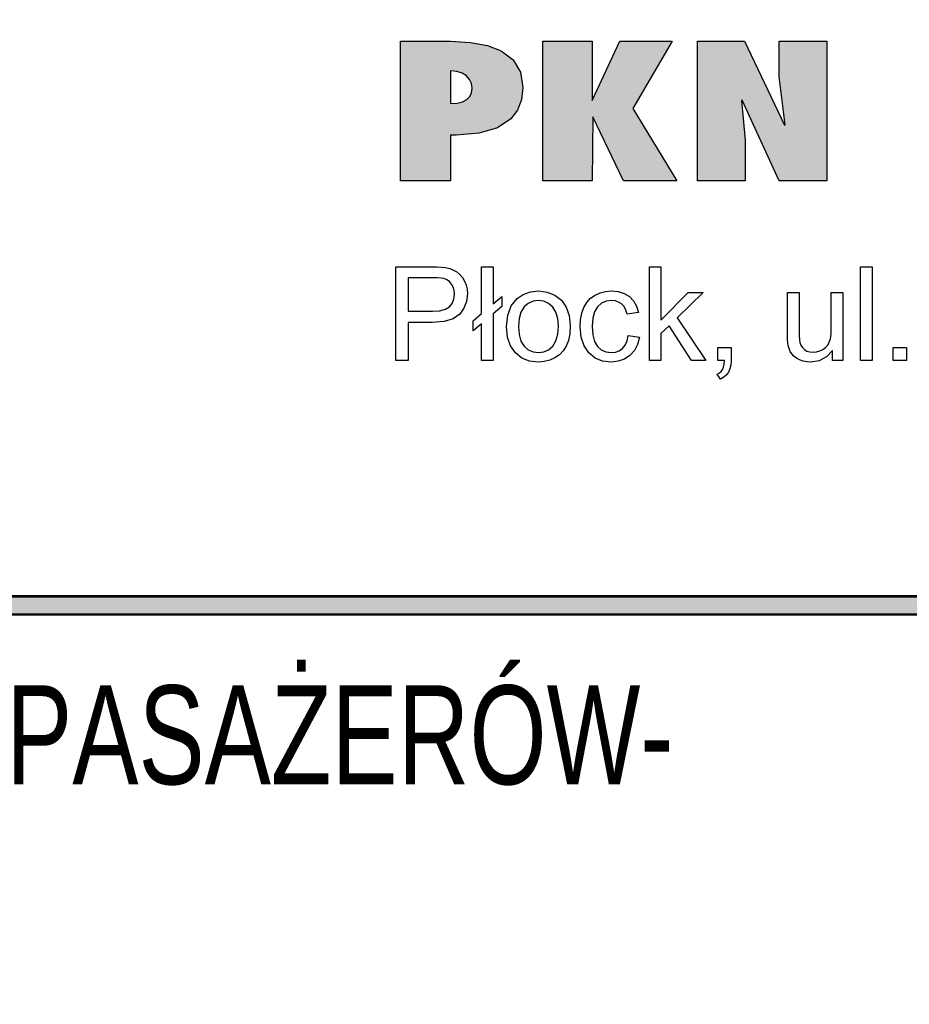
# Model space of a CAD drawing. Header units: millimetres. Extents: x 0 to 6566002, y 0 to 5716629.
# Tile 27 of 99: x 6564197 to 6564218, y 5715792 to 5715814. Entities that reach past the tile are written whole.
import ezdxf
from ezdxf import colors
from ezdxf.entities.mleader import LeaderData, LeaderLine
from ezdxf.math import Vec2, Vec3

# ---------------------------------------------------------------- set-up
doc = ezdxf.new("R2010")
doc.units = ezdxf.units.MM
doc.layers.add('!IS-W-OPIS RZĘDNYCH', color=160, linetype='Continuous', lineweight=13)
doc.layers.add('Opisy', color=1, linetype='Continuous')
doc.styles.add('BIKWYM', font='BIKROMSW.SHX', dxfattribs={"width": 0.8, "oblique": 15})
doc.styles.get("Standard").update_dxf_attribs({"font": 'arial.ttf'})

msp = doc.modelspace()

# ---------------------------------------------------------------- leaders
at = {"layer": '!IS-W-OPIS RZĘDNYCH'}
ml = msp.add_multileader_mtext('Standard', dxfattribs=at)
ml.set_content('{\\C5;STUDNIA WODOMIERZOWA}', color=256)
ml.set_leader_properties()
ml.build(insert=Vec2(0, 0))
ml.multileader.update_dxf_attribs({"has_text_frame": 1, "text_left_attachment_type": 2, "text_right_attachment_type": 2, "dogleg_length": 0.288, "arrow_head_size": 0.5})
ctx = ml.context
ctx.base_point, ctx.char_height, ctx.arrow_head_size, ctx.landing_gap_size, ctx.plane_origin = Vec3(6564820.407, 5715943.264), 0.8, 0.5, 0.104, Vec3(6564830.685, 5715951.059)
ctx.left_attachment, ctx.right_attachment, ctx.text_align_type, ctx.attachment_type = 2, 2, 1, 1
notes = []
notes.append((ctx, [(0, (0, 0, 0), (0, 0), (1, 0), 1, [])]))
ctx.mtext.insert, ctx.mtext.width, ctx.mtext.alignment, ctx.mtext.flow_direction = Vec3(6564825.378, 5715944.351), 7.02417, 2, 5
ctx.mtext.has_bg_fill, ctx.mtext.bg_color, ctx.mtext.bg_scale_factor, ctx.mtext.bg_transparency, ctx.mtext.use_window_bg_color = 1, -1073741824, 1, 0, 1
for ctx, leaders in notes:
    for number, flags, end, landing, length, lines in leaders:
        leader = LeaderData()
        leader.index, (leader.has_last_leader_line, leader.has_dogleg_vector, leader.attachment_direction) = number, flags
        leader.last_leader_point, leader.dogleg_vector, leader.dogleg_length = Vec3(end), Vec3(landing), length
        for number, points, colour, breaks in lines:
            line = LeaderLine()
            line.index, line.vertices, line.color, line.breaks = number, Vec3.list(points), colors.encode_raw_color(colour), breaks
            leader.lines.append(line)
        ctx.leaders.append(leader)

# ---------------------------------------------------------------- next in the draw order: hatches: boundary and pattern name
at = {"layer": 'Opisy', "linetype": 'ByBlock', "ltscale": 100}
h = msp.add_hatch(color=0, dxfattribs=at)
h.paths.add_polyline_path([(6564206.004, 5715813.954), (6564206.004, 5715810.703), (6564207.167, 5715810.703), (6564207.167, 5715811.772), (6564207.245, 5715811.772), (6564207.303, 5715811.772), (6564207.838, 5715811.814), (6564208.262, 5715811.94), (6564208.574, 5715812.15), (6564208.729, 5715812.351), (6564208.821, 5715812.595), (6564208.852, 5715812.88), (6564208.796, 5715813.237), (6564208.628, 5715813.521), (6564208.347, 5715813.735), (6564208.032, 5715813.856), (6564207.639, 5715813.929), (6564207.167, 5715813.954)])
h.paths.add_polyline_path([(6564207.167, 5715813.264), (6564207.317, 5715813.251), (6564207.442, 5715813.213), (6564207.542, 5715813.15), (6564207.614, 5715813.066), (6564207.658, 5715812.969), (6564207.672, 5715812.859), (6564207.658, 5715812.757), (6564207.617, 5715812.671), (6564207.547, 5715812.6), (6564207.45, 5715812.547), (6564207.323, 5715812.515), (6564207.167, 5715812.505)], flags=16)
h.paths.add_polyline_path([(6564209.318, 5715813.954), (6564209.318, 5715810.703), (6564210.469, 5715810.703), (6564210.481, 5715812.194), (6564211.201, 5715810.703), (6564212.438, 5715810.703), (6564211.411, 5715812.388), (6564212.33, 5715813.954), (6564211.11, 5715813.954), (6564210.469, 5715812.574), (6564210.469, 5715813.954)])
h.paths.add_polyline_path([(6564212.92, 5715813.954), (6564212.92, 5715810.703), (6564214.027, 5715810.703), (6564214.027, 5715811.655), (6564213.944, 5715812.615), (6564214.821, 5715810.703), (6564215.933, 5715810.703), (6564215.933, 5715813.954), (6564214.821, 5715813.954), (6564214.821, 5715813.13), (6564214.962, 5715811.966), (6564214.015, 5715813.954)])
h.paths.add_polyline_path([(6564218.419, 5715813.26), (6564218.257, 5715812.838), (6564218.203, 5715812.337), (6564218.256, 5715811.849), (6564218.417, 5715811.43), (6564218.685, 5715811.082), (6564219.004, 5715810.842), (6564219.371, 5715810.699), (6564219.786, 5715810.651), (6564220.321, 5715810.715), (6564220.761, 5715810.908), (6564221.107, 5715811.229), (6564221.309, 5715811.565), (6564221.43, 5715811.955), (6564221.471, 5715812.397), (6564221.418, 5715812.858), (6564221.26, 5715813.251), (6564220.997, 5715813.576), (6564220.65, 5715813.82), (6564220.243, 5715813.965), (6564219.774, 5715814.014), (6564219.366, 5715813.969), (6564219.005, 5715813.832), (6564218.691, 5715813.604)])
h.paths.add_polyline_path([(6564219.547, 5715813.045), (6564219.676, 5715813.157), (6564219.842, 5715813.195), (6564220.003, 5715813.158), (6564220.13, 5715813.048), (6564220.222, 5715812.866), (6564220.263, 5715812.706), (6564220.288, 5715812.517), (6564220.296, 5715812.298), (6564220.287, 5715812.095), (6564220.258, 5715811.914), (6564220.211, 5715811.756), (6564220.121, 5715811.592), (6564220.002, 5715811.494), (6564219.848, 5715811.46), (6564219.688, 5715811.493), (6564219.565, 5715811.59), (6564219.473, 5715811.75), (6564219.426, 5715811.905), (6564219.398, 5715812.086), (6564219.388, 5715812.294), (6564219.396, 5715812.512), (6564219.419, 5715812.7), (6564219.456, 5715812.859)], flags=16)
h.paths.add_polyline_path([(6564222.027, 5715813.954), (6564222.027, 5715810.703), (6564223.178, 5715810.703), (6564223.178, 5715812.043), (6564223.82, 5715810.703), (6564225.073, 5715810.703), (6564224.205, 5715812.056), (6564224.416, 5715812.136), (6564224.585, 5715812.242), (6564224.713, 5715812.376), (6564224.803, 5715812.536), (6564224.857, 5715812.722), (6564224.875, 5715812.936), (6564224.831, 5715813.244), (6564224.698, 5715813.496), (6564224.478, 5715813.691), (6564224.143, 5715813.837), (6564223.698, 5715813.924), (6564223.144, 5715813.954)])
h.paths.add_polyline_path([(6564223.178, 5715813.255), (6564223.336, 5715813.243), (6564223.468, 5715813.207), (6564223.576, 5715813.147), (6564223.654, 5715813.067), (6564223.702, 5715812.971), (6564223.717, 5715812.859), (6564223.702, 5715812.745), (6564223.657, 5715812.648), (6564223.581, 5715812.565), (6564223.476, 5715812.503), (6564223.342, 5715812.466), (6564223.178, 5715812.453)], flags=16)
h.paths.add_polyline_path([(6564225.454, 5715813.954), (6564225.454, 5715810.703), (6564227.479, 5715810.703), (6564227.479, 5715811.47), (6564226.605, 5715811.47), (6564226.605, 5715813.954)])
h.paths.add_polyline_path([(6564227.944, 5715813.962), (6564227.944, 5715810.703), (6564230.089, 5715810.703), (6564230.089, 5715811.47), (6564229.096, 5715811.47), (6564229.096, 5715811.966), (6564229.993, 5715811.966), (6564229.993, 5715812.733), (6564229.096, 5715812.733), (6564229.096, 5715813.186), (6564230.089, 5715813.186), (6564230.089, 5715813.962)])
h.paths.add_polyline_path([(6564230.77, 5715813.954), (6564230.77, 5715810.703), (6564231.876, 5715810.703), (6564231.876, 5715811.655), (6564231.793, 5715812.615), (6564232.67, 5715810.703), (6564233.782, 5715810.703), (6564233.782, 5715813.954), (6564232.67, 5715813.954), (6564232.67, 5715813.13), (6564232.812, 5715811.966), (6564231.865, 5715813.954)])

# ---------------------------------------------------------------- next in the draw order: linework, layer by layer
at = {"color": 0, "linetype": 'Continuous', "const_width": 0.0559}
msp.add_lwpolyline([(6564170.293, 5715800.606), (6564243.171, 5715800.606), (6564243.171, 5715801.03), (6564170.293, 5715801.03)], close=True, dxfattribs=at)
at = {"color": 0, "linetype": 'Continuous'}
msp.add_solid([(6564170.293, 5715800.606), (6564243.171, 5715800.606), (6564170.293, 5715801.03), (6564243.171, 5715801.03)], dxfattribs=at)
at = {"layer": 'Opisy', "color": 0, "linetype": 'ByBlock', "ltscale": 100}
for p, q in [((6564206.004, 5715810.703), (6564206.004, 5715813.954)), ((6564206.004, 5715813.954), (6564207.167, 5715813.954)), ((6564207.167, 5715813.954), (6564207.639, 5715813.929)), ((6564207.639, 5715813.929), (6564208.032, 5715813.856)), ((6564209.318, 5715810.703), (6564209.318, 5715813.954)), ((6564209.318, 5715813.954), (6564210.469, 5715813.954)), ((6564210.469, 5715813.954), (6564210.469, 5715812.574)), ((6564210.469, 5715812.574), (6564211.11, 5715813.954)), ((6564211.11, 5715813.954), (6564212.33, 5715813.954)), ((6564212.33, 5715813.954), (6564211.411, 5715812.388)), ((6564212.92, 5715810.703), (6564212.92, 5715813.954)), ((6564212.92, 5715813.954), (6564214.015, 5715813.954)), ((6564214.015, 5715813.954), (6564214.946, 5715812)), ((6564214.821, 5715813.13), (6564214.821, 5715813.954)), ((6564214.821, 5715813.954), (6564215.933, 5715813.954)), ((6564215.933, 5715813.954), (6564215.933, 5715810.703)), ((6564208.032, 5715813.856), (6564208.347, 5715813.735)), ((6564208.347, 5715813.735), (6564208.628, 5715813.521)), ((6564208.628, 5715813.521), (6564208.796, 5715813.237)), ((6564207.317, 5715813.251), (6564207.167, 5715813.264)), ((6564207.167, 5715813.264), (6564207.167, 5715812.505)), ((6564207.442, 5715813.213), (6564207.317, 5715813.251)), ((6564208.796, 5715813.237), (6564208.852, 5715812.88)), ((6564207.542, 5715813.15), (6564207.442, 5715813.213)), ((6564207.614, 5715813.066), (6564207.542, 5715813.15)), ((6564207.658, 5715812.969), (6564207.614, 5715813.066)), ((6564214.957, 5715812.009), (6564214.821, 5715813.13)), ((6564207.672, 5715812.859), (6564207.658, 5715812.969)), ((6564207.658, 5715812.757), (6564207.672, 5715812.859)), ((6564208.852, 5715812.88), (6564208.821, 5715812.595)), ((6564207.323, 5715812.515), (6564207.45, 5715812.547)), ((6564207.45, 5715812.547), (6564207.547, 5715812.6)), ((6564207.547, 5715812.6), (6564207.617, 5715812.671)), ((6564207.617, 5715812.671), (6564207.658, 5715812.757)), ((6564208.821, 5715812.595), (6564208.729, 5715812.351)), ((6564213.959, 5715812.582), (6564213.947, 5715812.574)), ((6564213.947, 5715812.574), (6564214.027, 5715811.655)), ((6564214.821, 5715810.703), (6564213.959, 5715812.582)), ((6564207.167, 5715812.505), (6564207.323, 5715812.515)), ((6564208.729, 5715812.351), (6564208.574, 5715812.15)), ((6564211.411, 5715812.388), (6564212.438, 5715810.703)), ((6564208.574, 5715812.15), (6564208.262, 5715811.94)), ((6564210.481, 5715812.194), (6564210.469, 5715810.703)), ((6564211.201, 5715810.703), (6564210.481, 5715812.194)), ((6564208.262, 5715811.94), (6564207.838, 5715811.814)), ((6564214.946, 5715812), (6564214.957, 5715812.009)), ((6564207.2, 5715811.772), (6564207.167, 5715811.772)), ((6564207.167, 5715811.772), (6564207.167, 5715810.703)), ((6564207.245, 5715811.772), (6564207.2, 5715811.772)), ((6564207.303, 5715811.772), (6564207.245, 5715811.772)), ((6564207.838, 5715811.814), (6564207.303, 5715811.772)), ((6564214.027, 5715811.655), (6564214.027, 5715810.703)), ((6564207.167, 5715810.703), (6564206.004, 5715810.703)), ((6564210.469, 5715810.703), (6564209.318, 5715810.703)), ((6564212.438, 5715810.703), (6564211.201, 5715810.703)), ((6564214.027, 5715810.703), (6564212.92, 5715810.703)), ((6564215.933, 5715810.703), (6564214.821, 5715810.703)), ((6564205.894, 5715806.52), (6564205.894, 5715808.706)), ((6564205.894, 5715808.706), (6564206.718, 5715808.706)), ((6564206.718, 5715808.706), (6564206.852, 5715808.704)), ((6564206.852, 5715808.704), (6564206.963, 5715808.697)), ((6564206.963, 5715808.697), (6564207.051, 5715808.685)), ((6564207.051, 5715808.685), (6564207.152, 5715808.662)), ((6564207.152, 5715808.662), (6564207.242, 5715808.628)), ((6564207.893, 5715807.612), (6564207.893, 5715808.706)), ((6564207.893, 5715808.706), (6564208.16, 5715808.706)), ((6564208.16, 5715808.706), (6564208.16, 5715807.839)), ((6564211.801, 5715806.52), (6564211.801, 5715808.706)), ((6564211.801, 5715808.706), (6564212.07, 5715808.706)), ((6564212.07, 5715808.706), (6564212.07, 5715807.46)), ((6564216.716, 5715806.52), (6564216.716, 5715808.706)), ((6564216.716, 5715808.706), (6564216.984, 5715808.706)), ((6564216.984, 5715808.706), (6564216.984, 5715806.52)), ((6564206.742, 5715808.448), (6564206.183, 5715808.448)), ((6564206.183, 5715808.448), (6564206.183, 5715807.667)), ((6564206.86, 5715808.446), (6564206.742, 5715808.448)), ((6564206.949, 5715808.44), (6564206.86, 5715808.446)), ((6564207.012, 5715808.429), (6564206.949, 5715808.44)), ((6564207.083, 5715808.401), (6564207.012, 5715808.429)), ((6564207.242, 5715808.628), (6564207.321, 5715808.583)), ((6564207.321, 5715808.583), (6564207.388, 5715808.526)), ((6564207.388, 5715808.526), (6564207.447, 5715808.456)), ((6564207.447, 5715808.456), (6564207.496, 5715808.372)), ((6564207.143, 5715808.358), (6564207.083, 5715808.401)), ((6564207.195, 5715808.3), (6564207.143, 5715808.358)), ((6564207.233, 5715808.231), (6564207.195, 5715808.3)), ((6564207.256, 5715808.152), (6564207.233, 5715808.231)), ((6564207.496, 5715808.372), (6564207.533, 5715808.279)), ((6564207.533, 5715808.279), (6564207.555, 5715808.179)), ((6564207.251, 5715807.948), (6564207.264, 5715808.065)), ((6564207.264, 5715808.065), (6564207.256, 5715808.152)), ((6564207.562, 5715808.074), (6564207.542, 5715807.898)), ((6564207.555, 5715808.179), (6564207.562, 5715808.074)), ((6564208.16, 5715807.839), (6564208.362, 5715808.01)), ((6564208.362, 5715808.01), (6564208.362, 5715807.776)), ((6564208.583, 5715807.797), (6564208.719, 5715807.964)), ((6564208.719, 5715807.964), (6564208.865, 5715808.061)), ((6564208.865, 5715808.061), (6564209.031, 5715808.12)), ((6564209.031, 5715808.12), (6564209.217, 5715808.14)), ((6564209.217, 5715808.14), (6564209.422, 5715808.116)), ((6564209.422, 5715808.116), (6564209.6, 5715808.045)), ((6564209.6, 5715808.045), (6564209.751, 5715807.926)), ((6564210.342, 5715807.873), (6564210.429, 5715807.969)), ((6564210.429, 5715807.969), (6564210.535, 5715808.044)), ((6564210.535, 5715808.044), (6564210.654, 5715808.097)), ((6564210.654, 5715808.097), (6564210.78, 5715808.129)), ((6564210.78, 5715808.129), (6564210.912, 5715808.14)), ((6564210.912, 5715808.14), (6564211.074, 5715808.125)), ((6564211.074, 5715808.125), (6564211.215, 5715808.082)), ((6564211.215, 5715808.082), (6564211.334, 5715808.009)), ((6564211.334, 5715808.009), (6564211.431, 5715807.91)), ((6564212.07, 5715807.46), (6564212.705, 5715808.104)), ((6564213.052, 5715808.104), (6564212.447, 5715807.516)), ((6564212.705, 5715808.104), (6564213.052, 5715808.104)), ((6564215.017, 5715807.123), (6564215.017, 5715808.104)), ((6564215.017, 5715808.104), (6564215.286, 5715808.104)), ((6564215.286, 5715808.104), (6564215.286, 5715807.226)), ((6564216.033, 5715807.255), (6564216.033, 5715808.104)), ((6564216.033, 5715808.104), (6564216.301, 5715808.104)), ((6564216.301, 5715808.104), (6564216.301, 5715806.52)), ((6564207.05, 5715807.713), (6564207.146, 5715807.771)), ((6564207.146, 5715807.771), (6564207.212, 5715807.85)), ((6564207.212, 5715807.85), (6564207.251, 5715807.948)), ((6564207.483, 5715807.74), (6564207.385, 5715807.602)), ((6564207.542, 5715807.898), (6564207.483, 5715807.74)), ((6564208.362, 5715807.776), (6564208.16, 5715807.604)), ((6564208.502, 5715807.58), (6564208.583, 5715807.797)), ((6564208.883, 5715807.767), (6564208.809, 5715807.649)), ((6564208.979, 5715807.85), (6564208.883, 5715807.767)), ((6564209.091, 5715807.901), (6564208.979, 5715807.85)), ((6564209.217, 5715807.917), (6564209.091, 5715807.901)), ((6564209.342, 5715807.901), (6564209.217, 5715807.917)), ((6564209.453, 5715807.85), (6564209.342, 5715807.901)), ((6564209.549, 5715807.766), (6564209.453, 5715807.85)), ((6564209.623, 5715807.65), (6564209.549, 5715807.766)), ((6564209.751, 5715807.926), (6564209.866, 5715807.765)), ((6564209.866, 5715807.765), (6564209.935, 5715807.568)), ((6564210.228, 5715807.62), (6564210.276, 5715807.755)), ((6564210.276, 5715807.755), (6564210.342, 5715807.873)), ((6564210.593, 5715807.773), (6564210.523, 5715807.658)), ((6564210.686, 5715807.854), (6564210.593, 5715807.773)), ((6564210.796, 5715807.903), (6564210.686, 5715807.854)), ((6564210.923, 5715807.919), (6564210.796, 5715807.903)), ((6564211.008, 5715807.91), (6564210.923, 5715807.919)), ((6564211.084, 5715807.883), (6564211.008, 5715807.91)), ((6564211.152, 5715807.839), (6564211.084, 5715807.883)), ((6564211.209, 5715807.776), (6564211.152, 5715807.839)), ((6564211.253, 5715807.696), (6564211.209, 5715807.776)), ((6564211.431, 5715807.91), (6564211.501, 5715807.786)), ((6564211.501, 5715807.786), (6564211.545, 5715807.639)), ((6564206.183, 5715807.667), (6564206.748, 5715807.667)), ((6564206.748, 5715807.667), (6564206.917, 5715807.679)), ((6564206.917, 5715807.679), (6564207.05, 5715807.713)), ((6564207.385, 5715807.602), (6564207.235, 5715807.495)), ((6564207.699, 5715807.448), (6564207.893, 5715807.612)), ((6564208.16, 5715807.604), (6564208.16, 5715806.52)), ((6564208.475, 5715807.312), (6564208.502, 5715807.58)), ((6564208.765, 5715807.498), (6564208.75, 5715807.312)), ((6564208.809, 5715807.649), (6564208.765, 5715807.498)), ((6564209.667, 5715807.501), (6564209.623, 5715807.65)), ((6564209.682, 5715807.321), (6564209.667, 5715807.501)), ((6564209.935, 5715807.568), (6564209.958, 5715807.335)), ((6564210.2, 5715807.47), (6564210.228, 5715807.62)), ((6564210.481, 5715807.505), (6564210.466, 5715807.314)), ((6564210.523, 5715807.658), (6564210.481, 5715807.505)), ((6564211.284, 5715807.598), (6564211.253, 5715807.696)), ((6564211.545, 5715807.639), (6564211.284, 5715807.598)), ((6564212.447, 5715807.516), (6564213.113, 5715806.52)), ((6564206.744, 5715807.409), (6564206.183, 5715807.409)), ((6564206.183, 5715807.409), (6564206.183, 5715806.52)), ((6564207.021, 5715807.43), (6564206.744, 5715807.409)), ((6564207.235, 5715807.495), (6564207.021, 5715807.43)), ((6564207.699, 5715807.212), (6564207.699, 5715807.448)), ((6564207.893, 5715807.376), (6564207.699, 5715807.212)), ((6564207.893, 5715806.52), (6564207.893, 5715807.376)), ((6564208.497, 5715807.066), (6564208.475, 5715807.312)), ((6564208.75, 5715807.312), (6564208.765, 5715807.126)), ((6564209.667, 5715807.131), (6564209.682, 5715807.321)), ((6564209.958, 5715807.335), (6564209.948, 5715807.145)), ((6564210.191, 5715807.306), (6564210.2, 5715807.47)), ((6564210.213, 5715807.062), (6564210.191, 5715807.306)), ((6564210.466, 5715807.314), (6564210.48, 5715807.12)), ((6564212.259, 5715807.33), (6564212.07, 5715807.148)), ((6564212.782, 5715806.52), (6564212.259, 5715807.33)), ((6564208.566, 5715806.861), (6564208.497, 5715807.066)), ((6564208.765, 5715807.126), (6564208.809, 5715806.975)), ((6564209.623, 5715806.976), (6564209.667, 5715807.131)), ((6564209.948, 5715807.145), (6564209.917, 5715806.985)), ((6564210.279, 5715806.859), (6564210.213, 5715807.062)), ((6564210.48, 5715807.12), (6564210.521, 5715806.966)), ((6564211.279, 5715806.978), (6564211.306, 5715807.101)), ((6564211.306, 5715807.101), (6564211.57, 5715807.066)), ((6564211.57, 5715807.066), (6564211.526, 5715806.897)), ((6564212.07, 5715807.148), (6564212.07, 5715806.52)), ((6564215.019, 5715807.019), (6564215.017, 5715807.123)), ((6564215.286, 5715807.226), (6564215.287, 5715807.101)), ((6564215.287, 5715807.101), (6564215.293, 5715807.006)), ((6564216.013, 5715807.028), (6564216.028, 5715807.131)), ((6564216.028, 5715807.131), (6564216.033, 5715807.255)), ((6564208.68, 5715806.698), (6564208.566, 5715806.861)), ((6564208.809, 5715806.975), (6564208.883, 5715806.857)), ((6564208.883, 5715806.857), (6564208.979, 5715806.772)), ((6564209.454, 5715806.773), (6564209.55, 5715806.857)), ((6564209.55, 5715806.857), (6564209.623, 5715806.976)), ((6564209.866, 5715806.854), (6564209.796, 5715806.745)), ((6564209.917, 5715806.985), (6564209.866, 5715806.854)), ((6564210.389, 5715806.697), (6564210.279, 5715806.859)), ((6564210.521, 5715806.966), (6564210.589, 5715806.85)), ((6564210.589, 5715806.85), (6564210.679, 5715806.769)), ((6564211.172, 5715806.802), (6564211.234, 5715806.878)), ((6564211.234, 5715806.878), (6564211.279, 5715806.978)), ((6564211.526, 5715806.897), (6564211.452, 5715806.755)), ((6564213.396, 5715806.52), (6564213.396, 5715806.826)), ((6564213.396, 5715806.826), (6564213.702, 5715806.826)), ((6564213.702, 5715806.826), (6564213.702, 5715806.52)), ((6564215.025, 5715806.935), (6564215.019, 5715807.019)), ((6564215.034, 5715806.872), (6564215.025, 5715806.935)), ((6564215.053, 5715806.798), (6564215.034, 5715806.872)), ((6564215.293, 5715807.006), (6564215.302, 5715806.942)), ((6564215.302, 5715806.942), (6564215.325, 5715806.877)), ((6564215.325, 5715806.877), (6564215.361, 5715806.821)), ((6564215.361, 5715806.821), (6564215.409, 5715806.776)), ((6564215.839, 5715806.777), (6564215.903, 5715806.824)), ((6564215.903, 5715806.824), (6564215.952, 5715806.88)), ((6564215.952, 5715806.88), (6564215.988, 5715806.946)), ((6564215.988, 5715806.946), (6564216.013, 5715807.028)), ((6564217.476, 5715806.52), (6564217.476, 5715806.826)), ((6564217.476, 5715806.826), (6564217.782, 5715806.826)), ((6564217.782, 5715806.826), (6564217.782, 5715806.52)), ((6564208.831, 5715806.579), (6564208.68, 5715806.698)), ((6564208.979, 5715806.772), (6564209.091, 5715806.722)), ((6564209.091, 5715806.722), (6564209.217, 5715806.705)), ((6564209.217, 5715806.705), (6564209.343, 5715806.722)), ((6564209.343, 5715806.722), (6564209.454, 5715806.773)), ((6564209.6, 5715806.581), (6564209.479, 5715806.528)), ((6564209.707, 5715806.655), (6564209.6, 5715806.581)), ((6564209.796, 5715806.745), (6564209.707, 5715806.655)), ((6564210.534, 5715806.579), (6564210.389, 5715806.697)), ((6564210.679, 5715806.769), (6564210.785, 5715806.721)), ((6564210.785, 5715806.721), (6564210.908, 5715806.705)), ((6564210.908, 5715806.705), (6564211.008, 5715806.716)), ((6564211.008, 5715806.716), (6564211.095, 5715806.748)), ((6564211.095, 5715806.748), (6564211.172, 5715806.802)), ((6564211.348, 5715806.639), (6564211.221, 5715806.553)), ((6564211.452, 5715806.755), (6564211.348, 5715806.639)), ((6564215.081, 5715806.731), (6564215.053, 5715806.798)), ((6564215.117, 5715806.673), (6564215.081, 5715806.731)), ((6564215.163, 5715806.622), (6564215.117, 5715806.673)), ((6564215.223, 5715806.577), (6564215.163, 5715806.622)), ((6564215.409, 5715806.776), (6564215.468, 5715806.742)), ((6564215.468, 5715806.742), (6564215.536, 5715806.722)), ((6564215.536, 5715806.722), (6564215.612, 5715806.716)), ((6564215.612, 5715806.716), (6564215.691, 5715806.723)), ((6564215.691, 5715806.723), (6564215.766, 5715806.743)), ((6564215.923, 5715806.604), (6564215.755, 5715806.514)), ((6564215.766, 5715806.743), (6564215.839, 5715806.777)), ((6564216.061, 5715806.753), (6564215.923, 5715806.604)), ((6564216.061, 5715806.52), (6564216.061, 5715806.753)), ((6564206.183, 5715806.52), (6564205.894, 5715806.52)), ((6564208.16, 5715806.52), (6564207.893, 5715806.52)), ((6564209.01, 5715806.508), (6564208.831, 5715806.579)), ((6564209.217, 5715806.485), (6564209.01, 5715806.508)), ((6564209.352, 5715806.495), (6564209.217, 5715806.485)), ((6564209.479, 5715806.528), (6564209.352, 5715806.495)), ((6564210.708, 5715806.508), (6564210.534, 5715806.579)), ((6564210.911, 5715806.485), (6564210.708, 5715806.508)), ((6564211.075, 5715806.502), (6564210.911, 5715806.485)), ((6564211.221, 5715806.553), (6564211.075, 5715806.502)), ((6564212.07, 5715806.52), (6564211.801, 5715806.52)), ((6564213.113, 5715806.52), (6564212.782, 5715806.52)), ((6564213.549, 5715806.52), (6564213.396, 5715806.52)), ((6564213.504, 5715806.312), (6564213.527, 5715806.368)), ((6564213.527, 5715806.368), (6564213.542, 5715806.437)), ((6564213.542, 5715806.437), (6564213.549, 5715806.52)), ((6564213.696, 5715806.415), (6564213.676, 5715806.324)), ((6564213.702, 5715806.52), (6564213.696, 5715806.415)), ((6564215.297, 5715806.538), (6564215.223, 5715806.577)), ((6564215.38, 5715806.508), (6564215.297, 5715806.538)), ((6564215.467, 5715806.491), (6564215.38, 5715806.508)), ((6564215.558, 5715806.485), (6564215.467, 5715806.491)), ((6564215.755, 5715806.514), (6564215.558, 5715806.485)), ((6564216.301, 5715806.52), (6564216.061, 5715806.52)), ((6564216.984, 5715806.52), (6564216.716, 5715806.52)), ((6564217.782, 5715806.52), (6564217.476, 5715806.52)), ((6564213.379, 5715806.203), (6564213.43, 5715806.232)), ((6564213.453, 5715806.088), (6564213.379, 5715806.203)), ((6564213.43, 5715806.232), (6564213.472, 5715806.268)), ((6564213.532, 5715806.131), (6564213.453, 5715806.088)), ((6564213.472, 5715806.268), (6564213.504, 5715806.312)), ((6564213.595, 5715806.184), (6564213.532, 5715806.131)), ((6564213.643, 5715806.248), (6564213.595, 5715806.184)), ((6564213.676, 5715806.324), (6564213.643, 5715806.248))]:
    msp.add_line(p, q, dxfattribs=at)

# ---------------------------------------------------------------- next in the draw order: texts
at = {"color": 0, "linetype": 'Continuous', "style": 'BIKWYM', "width": 0.75}
msp.add_text('MIEJSCE OBŁUGI PASAŻERÓW-', height=2.304, dxfattribs=at).set_placement((6564176.794, 5715796.652))

doc.saveas('drawing.dxf')
